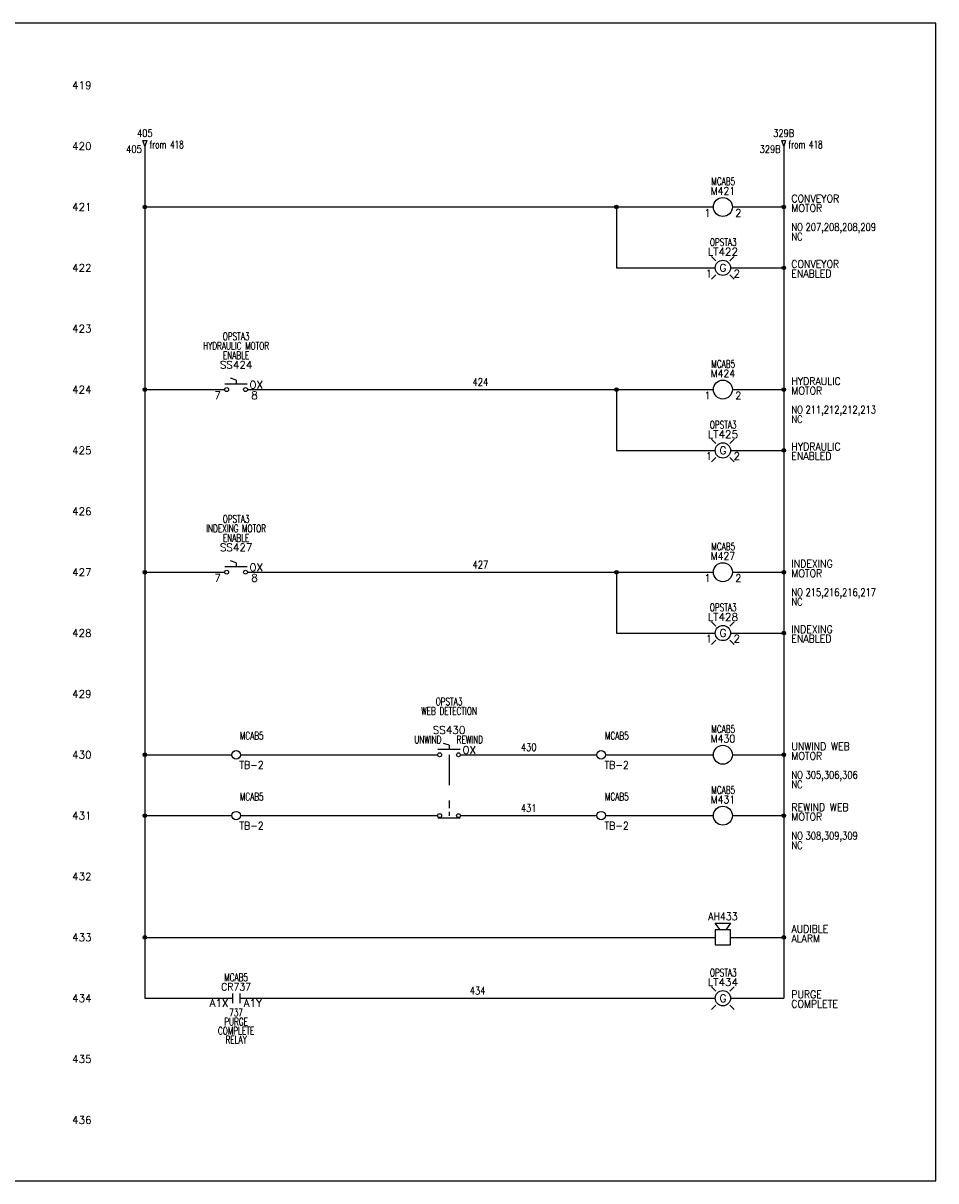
# Model space of a CAD drawing. Extents: x 0 to 30, y 0 to 19.
# Tile 3 of 3: x 15 to 30, y 0 to 19. Entities that reach past the tile are written whole.
import ezdxf
from ezdxf.enums import TextEntityAlignment as Align

# ---------------------------------------------------------------- set-up
doc = ezdxf.new("R2010")
doc.units = 0
doc.header["$MEASUREMENT"] = 0
doc.linetypes.add('DASHED', pattern=[0.75, 0.5, -0.25])
for name, color, linetype in [('BLK_14AWG', 252, 'Continuous'), ('DESC', 1, 'Continuous'), ('DESCCHILD', 7, 'Continuous'), ('LINK', 8, 'DASHED'), ('LOC', 140, 'Continuous'), ('MISC', 30, 'Continuous'), ('POS', 7, 'Continuous'), ('RED_18AWG', 1, 'Continuous'), ('SYMS', 7, 'Continuous'), ('TAGS', 30, 'Continuous'), ('TERMS', 6, 'Continuous'), ('WHT_16AWG', 7, 'Continuous'), ('WIRENO', 3, 'Continuous'), ('WIREREF_DEST', 62, 'Continuous'), ('XREF', 7, 'Continuous'), ('XREFCHILD', 7, 'Continuous')]:
    doc.layers.add(name, color=color, linetype=linetype)
doc.layers.add('Viewports', color=3, linetype='Continuous', plot=False)
doc.styles.add('WD', font='romans.shx')

# ---------------------------------------------------------------- blocks, each defined once
blk = doc.blocks.new('WD_MLRH')
at = {"style": 'WD'}
blk.add_attdef('RUNGFIRST', text='', height=0.125, dxfattribs=at).set_placement((-0.25, 0), align=Align.MIDDLE_RIGHT)
at = {"style": 'WD', "flags": 1}
for tag, p in [('RUNGHORV', (-0.25, -0.127)), ('RUNGDIST', (-0.25, -0.2)), ('RUNGINC', (-0.25, -0.163)), ('WIRE-START', (-0.25, -0.356)), ('WIRE-GSUF', (-0.25, -0.396)), ('WIREMODE', (-0.25, -0.281)), ('RUNGCNT', (-0.25, -0.237)), ('WIREFMT', (-0.25, -0.321)), ('PH3SPACE', (-0.25, -0.437))]:
    blk.add_attdef(tag, text='', height=0.025, dxfattribs=at).set_placement(p, align=Align.RIGHT)
blk = doc.blocks.new('WDDOT')
for radius in [0.03, 0.0187, 0.00929]:
    blk.add_circle((0, 0), radius)
blk = doc.blocks.new('HSS112')
for p, q in [((-0.185, 0.094), (0.18, 0.094)), ((0, 0.156), (-0.094, 0.188)), ((0, 0.156), (0, 0.094))]:
    blk.add_line(p, q)
for centre in [(-0.155, 0), (0.155, 0)]:
    blk.add_circle(centre, 0.0322)
at = {"style": 'WD', "width": 0.7}
for tag, p in [('INST', (0, 0.982)), ('DESC1', (0, 0.656)), ('LOC', (0, 0.812)), ('DESC2', (0, 0.5)), ('XREF', (0, -0.219))]:
    blk.add_attdef(tag, text='', height=0.125, dxfattribs=at).set_placement(p, align=Align.CENTER)
at = {"style": 'WD'}
blk.add_attdef('TAG1', text='', height=0.125, dxfattribs=at).set_placement((0, 0.344), align=Align.CENTER)
at = {"style": 'WD', "width": 0.7}
blk.add_attdef('POS1', text='', height=0.125, dxfattribs=at).set_placement((-0.125, 0.188), align=Align.RIGHT)
at = {"style": 'WD'}
for tag, p, height in [('X2LINK', (0, 0.219), 0.01), ('X8LINK', (0, 0), 0.01), ('STATE', (0.219, 0.016), 0.125)]:
    blk.add_attdef(tag, p, '', height=height, dxfattribs=at)
at = {"style": 'WD', "width": 0.7}
blk.add_attdef('POS2', (0.125, 0.188), '', height=0.125, dxfattribs=at)
at = {"style": 'WD'}
for tag, p, height, flags in [('X4TERM01', (-0.188, 0), 0.0125, 1), ('X1TERM02', (0.188, 0), 0.0125, 1), ('CONTACT', (0.205, 0.136), 0.01, 1), ('FAMILY', (0.205, 0.152), 0.01, 9)]:
    blk.add_attdef(tag, p, '', height=height, dxfattribs=dict(at, flags=flags))
at = {"linetype": 'Continuous', "style": 'WD', "flags": 9}
for tag, p in [('ASSYCODE', (0.25, 0.094)), ('MFG', (0.23, 0.108)), ('CAT', (0.232, 0.121))]:
    blk.add_attdef(tag, text='', height=0.01, dxfattribs=at).set_placement(p, align=Align.CENTER)
at = {"linetype": 'Continuous', "style": 'WD', "flags": 8}
blk.add_attdef('TERM01', text='', height=0.125, dxfattribs=at).set_placement((-0.25, -0.031), align=Align.TOP_RIGHT)
blk.add_attdef('TERM02', text='', height=0.125, dxfattribs=at).set_placement((0.25, -0.031), align=Align.TOP_LEFT)
blk = doc.blocks.new('HA1D2')
blk.add_lwpolyline([(0, 0.094), (0.031, 0.094), (0, 0), (-0.031, 0.094), (0, 0.094)])
at = {"style": 'WD', "width": 0.8, "flags": 8}
blk.add_attdef('WIRENO', text='', height=0.125, dxfattribs=at).set_placement((0, 0.15), align=Align.CENTER)
at = {"style": 'WD', "flags": 1}
for tag, p in [('X8TERM01', (0, 0)), ('SIGCODE', (0.026, 0.066))]:
    blk.add_attdef(tag, p, '', height=0.01, dxfattribs=at)
at = {"style": 'WD', "width": 0.7}
for tag, p in [('XREF', (0.077, -0.037)), ('DESC1', (0.077, -0.206))]:
    blk.add_attdef(tag, p, '', height=0.125, dxfattribs=at)
blk = doc.blocks.new('HMS1')
blk.add_circle((0, 0), 0.156)
at = {"style": 'WD'}
for tag, width, p in [('INST', 0.7, (0.006, 0.528)), ('LOC', 0.7, (0.006, 0.359)), ('TAG1', 0.9, (0, 0.202))]:
    blk.add_attdef(tag, text='', height=0.125, dxfattribs=dict(at, width=width)).set_placement(p, align=Align.CENTER)
for tag, p, width in [('DESC1', (1.126, 0.076), 0.9), ('DESC2', (1.126, -0.081), 0.9), ('DESC3', (1.126, -0.237), 0.9), ('XREFNO', (1.359, -0.393), 0.8), ('XREFNC', (1.359, -0.549), 0.8)]:
    blk.add_attdef(tag, p, '', height=0.125, dxfattribs=dict(at, width=width))
at = {"style": 'WD', "flags": 1}
for tag, p in [('X4TERM01', (-0.156, 0)), ('X1TERM02', (0.156, 0))]:
    blk.add_attdef(tag, p, '', height=0.0125, dxfattribs=at)
at = {"linetype": 'Continuous', "style": 'WD', "flags": 9}
blk.add_attdef('ASSYCODE', text='', height=0.01, dxfattribs=at).set_placement((0, 0.113), align=Align.CENTER)
at = {"style": 'WD', "flags": 9}
blk.add_attdef('FAMILY', text='', height=0.01, dxfattribs=at).set_placement((-0.005, 0.17), align=Align.CENTER)
at = {"linetype": 'Continuous', "style": 'WD', "flags": 1}
for tag, p in [('MFG', (0, 0.14)), ('CAT', (0, 0.159))]:
    blk.add_attdef(tag, text='', height=0.01, dxfattribs=at).set_placement(p, align=Align.MIDDLE)
at = {"linetype": 'Continuous', "style": 'WD'}
blk.add_attdef('TERM01', text='', height=0.125, dxfattribs=at).set_placement((-0.2, -0.035), align=Align.TOP_RIGHT)
blk.add_attdef('TERM02', text='', height=0.125, dxfattribs=at).set_placement((0.2, -0.035), align=Align.TOP_LEFT)
at = {"style": 'WD', "width": 0.8, "flags": 8}
for tag, p in [('NO', (1.126, -0.393)), ('NC', (1.126, -0.549))]:
    blk.add_attdef(tag, p, '', height=0.125, dxfattribs=at)
blk = doc.blocks.new('HSS22')
for p, q in [((0, 0.062), (0, -0.005)), ((-0.185, -0.034), (0.18, -0.034))]:
    blk.add_line(p, q)
for centre in [(-0.155, 0), (0.155, 0)]:
    blk.add_circle(centre, 0.0322)
at = {"style": 'WD', "width": 0.7}
for tag, p in [('INST', (0, 0.738)), ('LOC', (0, 0.568)), ('DESC1', (0, 0.412)), ('DESC2', (0, 0.255)), ('XREF', (0, -0.227))]:
    blk.add_attdef(tag, text='', height=0.125, dxfattribs=at).set_placement(p, align=Align.CENTER)
at = {"style": 'WD'}
blk.add_attdef('TAG2', text='', height=0.125, dxfattribs=at).set_placement((0, 0.099), align=Align.CENTER)
for tag, p, height, flags in [('X4TERM01', (-0.188, 0), 0.0125, 1), ('CONTACT', (0.054, 0.042), 0.01, 9), ('FAMILY', (0.054, 0.058), 0.01, 9), ('X1TERM02', (0.188, 0), 0.0125, 1)]:
    blk.add_attdef(tag, p, '', height=height, dxfattribs=dict(at, flags=flags))
for tag, p in [('X2LINK', (0, 0.125)), ('X8LINK', (0, -0.094))]:
    blk.add_attdef(tag, p, '', height=0.01, dxfattribs=at)
at = {"style": 'WD', "width": 0.8}
blk.add_attdef('STATE', (0.25, 0.016), '', height=0.125, dxfattribs=at)
at = {"linetype": 'Continuous', "style": 'WD', "flags": 8}
blk.add_attdef('TERM01', text='', height=0.125, dxfattribs=at).set_placement((-0.25, -0.031), align=Align.TOP_RIGHT)
blk.add_attdef('TERM02', text='', height=0.125, dxfattribs=at).set_placement((0.25, -0.031), align=Align.TOP_LEFT)
blk = doc.blocks.new('HT0W02')
blk.add_circle((0, 0), 0.0699)
at = {"style": 'WD'}
for tag, p, width in [('INST', (0.062, 0.42), 0.7), ('LOC', (0.062, 0.25), 0.7), ('DESC1', (0.053, -0.385), 0.8)]:
    blk.add_attdef(tag, p, '', height=0.125, dxfattribs=dict(at, width=width))
at = {"linetype": 'Continuous', "style": 'WD', "width": 0.8, "flags": 8}
blk.add_attdef('WIRENO', text='', height=0.125, dxfattribs=at).set_placement((0, 0.094), align=Align.CENTER)
at = {"style": 'WD', "flags": 1}
for tag, p, height in [('X4TERM01', (-0.07, 0), 0.0125), ('X4TERMDESC01', (-0.055, -0.023), 0.025), ('X2TERMDESC01', (-0.006, 0.029), 0.025), ('X2TERM01', (0, 0.07), 0.0125), ('STRIPSEQ', (0, 0), 0.00125), ('X1TERMDESC01', (0.039, -0.003), 0.025), ('X1TERM01', (0.07, 0), 0.0125), ('LINKTERM', (0, -0.002), 0.00125), ('X8TERM01', (0, -0.07), 0.0125), ('X8TERMDESC01', (0, -0.054), 0.025)]:
    blk.add_attdef(tag, p, '', height=height, dxfattribs=at)
at = {"linetype": 'Continuous', "style": 'WD'}
for tag, p, height, width, flags in [('TAGSTRIP', (0.053, -0.229), 0.125, 0.9, 8), ('CAT', (0.213, -0.406), 0.109, 0.8, 1), ('DESC2', (0.053, -0.541), 0.125, 0.8, 8), ('DESC3', (0.053, -0.698), 0.125, 0.8, 8)]:
    blk.add_attdef(tag, p, '', height=height, dxfattribs=dict(at, width=width, flags=flags))
at = {"linetype": 'Continuous', "style": 'WD', "width": 0.8, "flags": 1}
blk.add_attdef('MFG', text='', height=0.109, dxfattribs=at).set_placement((0.088, -0.406), align=Align.RIGHT)
at = {"style": 'WD', "width": 0.7, "flags": 1}
blk.add_attdef('ASSYCODE', (0.062, -0.281), '', height=0.01, dxfattribs=at)
blk = doc.blocks.new('HCR21')
at = {"linetype": 'Continuous'}
for p, q in [((-0.062, 0.08), (-0.062, -0.08)), ((0.062, 0.08), (0.062, -0.08))]:
    blk.add_line(p, q, dxfattribs=at)
at = {"style": 'WD'}
for tag, width, p in [('INST', 0.7, (0, 0.451)), ('LOC', 0.7, (0, 0.281)), ('TAG2', 0.9, (0, 0.125)), ('XREF', 0.7, (0, -0.297)), ('DESC1', 0.7, (0, -0.449)), ('DESC2', 0.7, (0, -0.597)), ('DESC3', 0.7, (0, -0.744))]:
    blk.add_attdef(tag, text='', height=0.125, dxfattribs=dict(at, width=width)).set_placement(p, align=Align.CENTER)
for tag, p, height, flags in [('X4TERM01', (-0.062, 0), 0.0125, 1), ('X1TERM02', (0.062, 0), 0.0125, 1), ('CONTACT', (0.097, 0.036), 0.01, 1), ('FAMILY', (0.097, 0.053), 0.01, 9)]:
    blk.add_attdef(tag, p, '', height=height, dxfattribs=dict(at, flags=flags))
for tag, p in [('X2LINK', (0, 0.125)), ('X8LINK', (0, -0.125))]:
    blk.add_attdef(tag, p, '', height=0.01, dxfattribs=at)
at = {"linetype": 'Continuous', "style": 'WD', "flags": 8}
blk.add_attdef('TERM01', text='', height=0.125, dxfattribs=at).set_placement((-0.125, -0.016), align=Align.TOP_RIGHT)
blk.add_attdef('TERM02', text='', height=0.125, dxfattribs=at).set_placement((0.125, -0.016), align=Align.TOP_LEFT)
blk = doc.blocks.new('WD_WNH')
at = {"linetype": 'Continuous', "style": 'WD', "width": 0.8}
blk.add_attdef('WIRENO', text='', height=0.125, dxfattribs=at).set_placement((0, 0.062), align=Align.CENTER)
at = {"style": 'WD', "flags": 1}
for tag, p in [('W01USER', (0, 0.078)), ('W02USER', (0, 0.07)), ('W03USER', (0, 0.062)), ('W04USER', (0, 0.055)), ('W05USER', (0, 0.047)), ('W06USER', (0, 0.039)), ('W07USER', (0, 0.031)), ('W08USER', (0, 0.023)), ('W09USER', (0, 0.016)), ('W10USER', (0, 0.008))]:
    blk.add_attdef(tag, text='', height=0.005, dxfattribs=at).set_placement(p, align=Align.CENTER)
blk = doc.blocks.new('HLT1G')
for p, q in [((-0.115, 0.115), (-0.186, 0.186)), ((0.115, 0.115), (0.186, 0.186)), ((-0.115, -0.115), (-0.186, -0.186)), ((0.115, -0.115), (0.186, -0.186))]:
    blk.add_line(p, q)
blk.add_circle((0, 0), 0.125)
at = {"style": 'WD', "width": 0.7}
for tag, p in [('INST', (0.006, 0.528)), ('LOC', (0.006, 0.359))]:
    blk.add_attdef(tag, text='', height=0.125, dxfattribs=at).set_placement(p, align=Align.CENTER)
at = {"style": 'WD'}
blk.add_attdef('TAG1', text='', height=0.125, dxfattribs=at).set_placement((0, 0.202), align=Align.CENTER)
blk.add_attdef('COLOR', text='', height=0.125, dxfattribs=at).set_placement((0, 0), align=Align.MIDDLE)
at = {"style": 'WD', "flags": 1}
for tag, p in [('X4TERM01', (-0.125, 0)), ('X1TERM02', (0.125, 0))]:
    blk.add_attdef(tag, p, '', height=0.0125, dxfattribs=at)
at = {"linetype": 'Continuous', "style": 'WD', "flags": 9}
blk.add_attdef('ASSYCODE', text='', height=0.01, dxfattribs=at).set_placement((-0.003, 0.096), align=Align.CENTER)
at = {"style": 'WD', "flags": 9}
blk.add_attdef('FAMILY', text='', height=0.01, dxfattribs=at).set_placement((-0.005, 0.161), align=Align.CENTER)
at = {"linetype": 'Continuous', "style": 'WD', "flags": 1}
for tag, p in [('MFG', (0, 0.121)), ('CAT', (0, 0.14))]:
    blk.add_attdef(tag, text='', height=0.01, dxfattribs=at).set_placement(p, align=Align.MIDDLE)
at = {"style": 'WD'}
for tag, p, width in [('DESC1', (1.125, 0), 0.9), ('WDTAGALT', (1.125, -0.312), 0.7)]:
    blk.add_attdef(tag, p, '', height=0.125, dxfattribs=dict(at, width=width))
at = {"linetype": 'Continuous', "style": 'WD', "flags": 8}
blk.add_attdef('TERM01', text='', height=0.125, dxfattribs=at).set_placement((-0.175, -0.031), align=Align.TOP_RIGHT)
blk.add_attdef('TERM02', text='', height=0.125, dxfattribs=at).set_placement((0.175, -0.031), align=Align.TOP_LEFT)
at = {"style": 'WD', "width": 0.9}
blk.add_attdef('DESC2', text='', height=0.125, dxfattribs=at).set_placement((1.125, -0.031), align=Align.TOP_LEFT)
blk = doc.blocks.new('HAN1H')
for p, q in [((-0.047, 0.125), (-0.125, 0.234)), ((-0.125, 0.234), (0.125, 0.234)), ((0.125, 0.234), (0.047, 0.125)), ((0.125, 0.125), (-0.125, 0.125)), ((-0.125, 0.125), (-0.125, -0.125)), ((0.125, -0.125), (0.125, 0.125)), ((-0.125, -0.125), (0.125, -0.125))]:
    blk.add_line(p, q)
at = {"style": 'WD'}
for tag, width, p in [('INST', 0.7, (0.006, 0.606)), ('TAG1', 0.9, (0, 0.281)), ('LOC', 0.7, (0.006, 0.437))]:
    blk.add_attdef(tag, text='', height=0.125, dxfattribs=dict(at, width=width)).set_placement(p, align=Align.CENTER)
at = {"style": 'WD', "width": 0.9}
for tag, p in [('DESC1', (1.126, 0.076)), ('DESC2', (1.126, -0.081))]:
    blk.add_attdef(tag, p, '', height=0.125, dxfattribs=at)
at = {"style": 'WD', "flags": 1}
for tag, p in [('X4TERM01', (-0.125, 0)), ('X1TERM02', (0.125, 0))]:
    blk.add_attdef(tag, p, '', height=0.0125, dxfattribs=at)
at = {"linetype": 'Continuous', "style": 'WD', "flags": 9}
blk.add_attdef('ASSYCODE', text='', height=0.01, dxfattribs=at).set_placement((0, 0.109), align=Align.CENTER)
at = {"style": 'WD', "flags": 9}
blk.add_attdef('FAMILY', text='', height=0.01, dxfattribs=at).set_placement((-0.005, 0.17), align=Align.CENTER)
at = {"linetype": 'Continuous', "style": 'WD', "flags": 1}
for tag, p in [('MFG', (0, 0.14)), ('CAT', (0, 0.159))]:
    blk.add_attdef(tag, text='', height=0.01, dxfattribs=at).set_placement(p, align=Align.MIDDLE)
at = {"linetype": 'Continuous', "style": 'WD'}
blk.add_attdef('TERM01', text='', height=0.125, dxfattribs=at).set_placement((-0.169, -0.035), align=Align.TOP_RIGHT)
blk.add_attdef('TERM02', text='', height=0.125, dxfattribs=at).set_placement((0.169, -0.035), align=Align.TOP_LEFT)
blk = doc.blocks.new('WD_WNV')
at = {"linetype": 'Continuous', "style": 'WD', "width": 0.8}
blk.add_attdef('WIRENO', text='', height=0.125, dxfattribs=at).set_placement((-0.05, 0), align=Align.MIDDLE_RIGHT)
at = {"style": 'WD', "flags": 1}
for tag, p in [('W01USER', (-0.062, 0.094)), ('W02USER', (-0.062, 0.086)), ('W03USER', (-0.062, 0.078)), ('W04USER', (-0.062, 0.07)), ('W05USER', (-0.062, 0.062)), ('W06USER', (-0.062, 0.055)), ('W07USER', (-0.062, 0.047)), ('W08USER', (-0.062, 0.039)), ('W09USER', (-0.062, 0.031)), ('W10USER', (-0.062, 0.023))]:
    blk.add_attdef(tag, text='', height=0.005, dxfattribs=at).set_placement(p, align=Align.CENTER)

msp = doc.modelspace()

# ---------------------------------------------------------------- linework, layer by layer
at = {"layer": 'BLK_14AWG'}
for p, q in [((17, 17), (17, 3)), ((17, 16), (26.344, 16)), ((17, 13), (18.312, 13)), ((17, 10), (18.312, 10)), ((17, 7), (18.43, 7)), ((17, 6), (18.43, 6)), ((17, 4), (26.375, 4)), ((17, 3), (18.438, 3))]:
    msp.add_line(p, q, dxfattribs=at)
at = {"layer": 'LINK'}
msp.add_lwpolyline([(22, 7), (22, 6.125)], dxfattribs=at)
at = {"layer": 'RED_18AWG'}
for p, q in [((24.75, 16), (24.75, 15)), ((24.75, 15), (26.375, 15)), ((26.625, 15), (27.5, 15)), ((18.687, 13), (26.344, 13)), ((24.75, 13), (24.75, 12)), ((24.75, 12), (26.375, 12)), ((18.687, 10), (26.344, 10)), ((24.75, 10), (24.75, 9)), ((24.75, 9), (26.375, 9)), ((18.57, 7), (21.812, 7)), ((22.188, 7), (24.43, 7)), ((24.57, 7), (26.344, 7)), ((18.57, 6), (21.812, 6)), ((22.188, 6), (24.43, 6)), ((24.57, 6), (26.344, 6)), ((18.562, 3), (26.375, 3))]:
    msp.add_line(p, q, dxfattribs=at)
at = {"layer": 'Viewports'}
msp.add_lwpolyline([(0, 0), (30, 0), (30, 19.02), (0, 19.02)], close=True, dxfattribs=at)
at = {"layer": 'WHT_16AWG'}
for p, q in [((27.5, 17), (27.5, 3)), ((26.656, 16), (27.5, 16)), ((26.656, 13), (27.5, 13)), ((26.625, 12), (27.5, 12)), ((26.656, 10), (27.5, 10)), ((26.625, 9), (27.5, 9)), ((26.656, 7), (27.5, 7)), ((26.656, 6), (27.5, 6)), ((26.625, 4), (27.5, 4)), ((26.625, 3), (27.5, 3))]:
    msp.add_line(p, q, dxfattribs=at)

# ---------------------------------------------------------------- block references
at = {"layer": 'SYMS'}
ref = msp.add_blockref('WD_MLRH', (16.375, 18), dxfattribs=at)
ref.add_attrib('RUNGFIRST', '419', dxfattribs={"layer": 'MISC', "height": 0.125, "style": 'WD'}).set_placement((16.125, 18), align=Align.MIDDLE_RIGHT)
ref = msp.add_blockref('HA1D2', (17, 17), dxfattribs=at)
ref.add_attrib('WIRENO', '405', dxfattribs={"layer": 'WIREREF_DEST', "height": 0.125, "style": 'WD', "width": 0.8, "flags": 8}).set_placement((17, 17.15), align=Align.CENTER)
ref.add_attrib('XREF', 'from 418', (17.077, 16.963), dxfattribs={"layer": 'XREF', "height": 0.125, "style": 'WD', "width": 0.7})
ref = msp.add_blockref('HA1D2', (27.5, 17), dxfattribs=at)
ref.add_attrib('WIRENO', '329B', dxfattribs={"layer": 'WIREREF_DEST', "height": 0.125, "style": 'WD', "width": 0.8, "flags": 8}).set_placement((27.5, 17.15), align=Align.CENTER)
ref.add_attrib('XREF', 'from 418', (27.577, 16.963), dxfattribs={"layer": 'XREF', "height": 0.125, "style": 'WD', "width": 0.7})
ref = msp.add_blockref('HMS1', (26.5, 16), dxfattribs=at)
ref.add_attrib('LOC', 'MCAB5', dxfattribs={"layer": 'LOC', "height": 0.125, "style": 'WD', "width": 0.7}).set_placement((26.506, 16.359), align=Align.CENTER)
ref.add_attrib('NC', 'NC', (27.626, 15.451), dxfattribs={"layer": 'MISC', "height": 0.125, "style": 'WD', "width": 0.8, "flags": 8})
ref.add_attrib('NO', 'NO', (27.626, 15.607), dxfattribs={"layer": 'MISC', "height": 0.125, "style": 'WD', "width": 0.8, "flags": 8})
ref.add_attrib('TERM02', '2', dxfattribs={"layer": 'TERMS', "linetype": 'Continuous', "height": 0.125, "style": 'WD'}).set_placement((26.7, 15.965), align=Align.TOP_LEFT)
ref.add_attrib('TERM01', '1', dxfattribs={"layer": 'TERMS', "linetype": 'Continuous', "height": 0.125, "style": 'WD'}).set_placement((26.3, 15.965), align=Align.TOP_RIGHT)
ref.add_attrib('XREFNO', '207,208,208,209', (27.859, 15.607), dxfattribs={"layer": 'XREF', "height": 0.125, "style": 'WD', "width": 0.8})
ref.add_attrib('DESC2', 'MOTOR', (27.626, 15.919), dxfattribs={"layer": 'DESC', "height": 0.125, "style": 'WD', "width": 0.9})
ref.add_attrib('DESC1', 'CONVEYOR', (27.626, 16.076), dxfattribs={"layer": 'DESC', "height": 0.125, "style": 'WD', "width": 0.9})
ref.add_attrib('TAG1', 'M421', dxfattribs={"layer": 'TAGS', "height": 0.125, "style": 'WD', "width": 0.9}).set_placement((26.5, 16.202), align=Align.CENTER)
for name, p in [('WDDOT', (17, 16)), ('WDDOT', (24.75, 16)), ('WDDOT', (27.5, 16)), ('WDDOT', (27.5, 15)), ('WDDOT', (17, 13)), ('WDDOT', (24.75, 13)), ('WDDOT', (27.5, 13)), ('WDDOT', (27.5, 12)), ('WDDOT', (17, 10)), ('WDDOT', (24.75, 10)), ('WDDOT', (27.5, 10)), ('WDDOT', (27.5, 9)), ('WDDOT', (17, 7)), ('WDDOT', (27.5, 7)), ('WDDOT', (17, 6)), ('HSS22', (22, 6)), ('WDDOT', (27.5, 6)), ('WDDOT', (17, 4)), ('WDDOT', (27.5, 4))]:
    msp.add_blockref(name, p, dxfattribs=at)
ref = msp.add_blockref('HLT1G', (26.5, 15), dxfattribs=at)
ref.add_attrib('LOC', 'OPSTA3', dxfattribs={"layer": 'LOC', "height": 0.125, "style": 'WD', "width": 0.7}).set_placement((26.506, 15.359), align=Align.CENTER)
ref.add_attrib('DESC2', 'ENABLED', dxfattribs={"layer": 'DESC', "height": 0.125, "style": 'WD', "width": 0.9}).set_placement((27.625, 14.969), align=Align.TOP_LEFT)
ref.add_attrib('DESC1', 'CONVEYOR', (27.625, 15), dxfattribs={"layer": 'DESC', "height": 0.125, "style": 'WD', "width": 0.9})
ref.add_attrib('TERM02', '2', dxfattribs={"layer": 'TERMS', "linetype": 'Continuous', "height": 0.125, "style": 'WD', "flags": 8}).set_placement((26.675, 14.969), align=Align.TOP_LEFT)
ref.add_attrib('TERM01', '1', dxfattribs={"layer": 'TERMS', "linetype": 'Continuous', "height": 0.125, "style": 'WD', "flags": 8}).set_placement((26.325, 14.969), align=Align.TOP_RIGHT)
ref.add_attrib('TAG1', 'LT422', dxfattribs={"layer": 'TAGS', "height": 0.125, "style": 'WD'}).set_placement((26.5, 15.202), align=Align.CENTER)
ref.add_attrib('COLOR', 'G', dxfattribs={"layer": 'MISC', "height": 0.125, "style": 'WD'}).set_placement((26.5, 15), align=Align.MIDDLE)
ref = msp.add_blockref('HSS112', (18.5, 13), dxfattribs=at)
ref.add_attrib('TERM01', '7', dxfattribs={"layer": 'TERMS', "linetype": 'Continuous', "height": 0.125, "style": 'WD', "flags": 8}).set_placement((18.25, 12.969), align=Align.TOP_RIGHT)
ref.add_attrib('TERM02', '8', dxfattribs={"layer": 'TERMS', "linetype": 'Continuous', "height": 0.125, "style": 'WD', "flags": 8}).set_placement((18.75, 12.969), align=Align.TOP_LEFT)
ref.add_attrib('LOC', 'OPSTA3', dxfattribs={"layer": 'LOC', "height": 0.125, "style": 'WD', "width": 0.7}).set_placement((18.5, 13.812), align=Align.CENTER)
ref.add_attrib('STATE', 'OX', (18.718, 13.016), dxfattribs={"layer": 'MISC', "height": 0.125, "style": 'WD'})
ref.add_attrib('DESC2', 'ENABLE', dxfattribs={"layer": 'DESC', "height": 0.125, "style": 'WD', "width": 0.7}).set_placement((18.5, 13.5), align=Align.CENTER)
ref.add_attrib('DESC1', 'HYDRAULIC MOTOR', dxfattribs={"layer": 'DESC', "height": 0.125, "style": 'WD', "width": 0.7}).set_placement((18.5, 13.656), align=Align.CENTER)
ref.add_attrib('TAG1', 'SS424', dxfattribs={"layer": 'TAGS', "height": 0.125, "style": 'WD'}).set_placement((18.5, 13.344), align=Align.CENTER)
ref = msp.add_blockref('HMS1', (26.5, 13), dxfattribs=at)
ref.add_attrib('LOC', 'MCAB5', dxfattribs={"layer": 'LOC', "height": 0.125, "style": 'WD', "width": 0.7}).set_placement((26.506, 13.359), align=Align.CENTER)
ref.add_attrib('NC', 'NC', (27.626, 12.451), dxfattribs={"layer": 'MISC', "height": 0.125, "style": 'WD', "width": 0.8, "flags": 8})
ref.add_attrib('NO', 'NO', (27.626, 12.607), dxfattribs={"layer": 'MISC', "height": 0.125, "style": 'WD', "width": 0.8, "flags": 8})
ref.add_attrib('TERM02', '2', dxfattribs={"layer": 'TERMS', "linetype": 'Continuous', "height": 0.125, "style": 'WD'}).set_placement((26.7, 12.965), align=Align.TOP_LEFT)
ref.add_attrib('TERM01', '1', dxfattribs={"layer": 'TERMS', "linetype": 'Continuous', "height": 0.125, "style": 'WD'}).set_placement((26.3, 12.965), align=Align.TOP_RIGHT)
ref.add_attrib('XREFNO', '211,212,212,213', (27.859, 12.607), dxfattribs={"layer": 'XREF', "height": 0.125, "style": 'WD', "width": 0.8})
ref.add_attrib('DESC2', 'MOTOR', (27.626, 12.919), dxfattribs={"layer": 'DESC', "height": 0.125, "style": 'WD', "width": 0.9})
ref.add_attrib('DESC1', 'HYDRAULIC', (27.626, 13.076), dxfattribs={"layer": 'DESC', "height": 0.125, "style": 'WD', "width": 0.9})
ref.add_attrib('TAG1', 'M424', dxfattribs={"layer": 'TAGS', "height": 0.125, "style": 'WD', "width": 0.9}).set_placement((26.5, 13.202), align=Align.CENTER)
ref = msp.add_blockref('HLT1G', (26.5, 12), dxfattribs=at)
ref.add_attrib('LOC', 'OPSTA3', dxfattribs={"layer": 'LOC', "height": 0.125, "style": 'WD', "width": 0.7}).set_placement((26.505, 12.359), align=Align.CENTER)
ref.add_attrib('DESC2', 'ENABLED', dxfattribs={"layer": 'DESC', "height": 0.125, "style": 'WD', "width": 0.9}).set_placement((27.625, 11.969), align=Align.TOP_LEFT)
ref.add_attrib('DESC1', 'HYDRAULIC', (27.625, 12), dxfattribs={"layer": 'DESC', "height": 0.125, "style": 'WD', "width": 0.9})
ref.add_attrib('TERM02', '2', dxfattribs={"layer": 'TERMS', "linetype": 'Continuous', "height": 0.125, "style": 'WD', "flags": 8}).set_placement((26.674, 11.969), align=Align.TOP_LEFT)
ref.add_attrib('TERM01', '1', dxfattribs={"layer": 'TERMS', "linetype": 'Continuous', "height": 0.125, "style": 'WD', "flags": 8}).set_placement((26.325, 11.969), align=Align.TOP_RIGHT)
ref.add_attrib('TAG1', 'LT425', dxfattribs={"layer": 'TAGS', "height": 0.125, "style": 'WD'}).set_placement((26.5, 12.202), align=Align.CENTER)
ref.add_attrib('COLOR', 'G', dxfattribs={"layer": 'MISC', "height": 0.125, "style": 'WD'}).set_placement((26.5, 12), align=Align.MIDDLE)
ref = msp.add_blockref('HSS112', (18.5, 10), dxfattribs=at)
ref.add_attrib('TERM01', '7', dxfattribs={"layer": 'TERMS', "linetype": 'Continuous', "height": 0.125, "style": 'WD', "flags": 8}).set_placement((18.25, 9.969), align=Align.TOP_RIGHT)
ref.add_attrib('TERM02', '8', dxfattribs={"layer": 'TERMS', "linetype": 'Continuous', "height": 0.125, "style": 'WD', "flags": 8}).set_placement((18.75, 9.969), align=Align.TOP_LEFT)
ref.add_attrib('LOC', 'OPSTA3', dxfattribs={"layer": 'LOC', "height": 0.125, "style": 'WD', "width": 0.7}).set_placement((18.5, 10.812), align=Align.CENTER)
ref.add_attrib('STATE', 'OX', (18.718, 10.016), dxfattribs={"layer": 'MISC', "height": 0.125, "style": 'WD'})
ref.add_attrib('DESC2', 'ENABLE', dxfattribs={"layer": 'DESC', "height": 0.125, "style": 'WD', "width": 0.7}).set_placement((18.5, 10.5), align=Align.CENTER)
ref.add_attrib('DESC1', 'INDEXING MOTOR', dxfattribs={"layer": 'DESC', "height": 0.125, "style": 'WD', "width": 0.7}).set_placement((18.5, 10.656), align=Align.CENTER)
ref.add_attrib('TAG1', 'SS427', dxfattribs={"layer": 'TAGS', "height": 0.125, "style": 'WD'}).set_placement((18.5, 10.344), align=Align.CENTER)
ref = msp.add_blockref('HMS1', (26.5, 10), dxfattribs=at)
ref.add_attrib('LOC', 'MCAB5', dxfattribs={"layer": 'LOC', "height": 0.125, "style": 'WD', "width": 0.7}).set_placement((26.506, 10.359), align=Align.CENTER)
ref.add_attrib('NC', 'NC', (27.626, 9.451), dxfattribs={"layer": 'MISC', "height": 0.125, "style": 'WD', "width": 0.8, "flags": 8})
ref.add_attrib('NO', 'NO', (27.626, 9.607), dxfattribs={"layer": 'MISC', "height": 0.125, "style": 'WD', "width": 0.8, "flags": 8})
ref.add_attrib('TERM02', '2', dxfattribs={"layer": 'TERMS', "linetype": 'Continuous', "height": 0.125, "style": 'WD'}).set_placement((26.7, 9.965), align=Align.TOP_LEFT)
ref.add_attrib('TERM01', '1', dxfattribs={"layer": 'TERMS', "linetype": 'Continuous', "height": 0.125, "style": 'WD'}).set_placement((26.3, 9.965), align=Align.TOP_RIGHT)
ref.add_attrib('XREFNO', '215,216,216,217', (27.859, 9.607), dxfattribs={"layer": 'XREF', "height": 0.125, "style": 'WD', "width": 0.8})
ref.add_attrib('DESC2', 'MOTOR', (27.626, 9.919), dxfattribs={"layer": 'DESC', "height": 0.125, "style": 'WD', "width": 0.9})
ref.add_attrib('DESC1', 'INDEXING', (27.626, 10.076), dxfattribs={"layer": 'DESC', "height": 0.125, "style": 'WD', "width": 0.9})
ref.add_attrib('TAG1', 'M427', dxfattribs={"layer": 'TAGS', "height": 0.125, "style": 'WD', "width": 0.9}).set_placement((26.5, 10.202), align=Align.CENTER)
ref = msp.add_blockref('HLT1G', (26.5, 9), dxfattribs=at)
ref.add_attrib('LOC', 'OPSTA3', dxfattribs={"layer": 'LOC', "height": 0.125, "style": 'WD', "width": 0.7}).set_placement((26.505, 9.359), align=Align.CENTER)
ref.add_attrib('DESC2', 'ENABLED', dxfattribs={"layer": 'DESC', "height": 0.125, "style": 'WD', "width": 0.9}).set_placement((27.625, 8.969), align=Align.TOP_LEFT)
ref.add_attrib('DESC1', 'INDEXING', (27.625, 9), dxfattribs={"layer": 'DESC', "height": 0.125, "style": 'WD', "width": 0.9})
ref.add_attrib('TERM02', '2', dxfattribs={"layer": 'TERMS', "linetype": 'Continuous', "height": 0.125, "style": 'WD', "flags": 8}).set_placement((26.674, 8.969), align=Align.TOP_LEFT)
ref.add_attrib('TERM01', '1', dxfattribs={"layer": 'TERMS', "linetype": 'Continuous', "height": 0.125, "style": 'WD', "flags": 8}).set_placement((26.325, 8.969), align=Align.TOP_RIGHT)
ref.add_attrib('TAG1', 'LT428', dxfattribs={"layer": 'TAGS', "height": 0.125, "style": 'WD'}).set_placement((26.5, 9.202), align=Align.CENTER)
ref.add_attrib('COLOR', 'G', dxfattribs={"layer": 'MISC', "height": 0.125, "style": 'WD'}).set_placement((26.5, 9), align=Align.MIDDLE)
ref = msp.add_blockref('HSS112', (22, 7), dxfattribs=at)
ref.add_attrib('LOC', 'OPSTA3', dxfattribs={"layer": 'LOC', "height": 0.125, "style": 'WD', "width": 0.7}).set_placement((22, 7.812), align=Align.CENTER)
ref.add_attrib('STATE', 'OX', (22.219, 7.016), dxfattribs={"layer": 'MISC', "height": 0.125, "style": 'WD'})
ref.add_attrib('POS2', 'REWIND', (22.125, 7.188), dxfattribs={"layer": 'POS', "height": 0.125, "style": 'WD', "width": 0.7})
ref.add_attrib('POS1', 'UNWIND', dxfattribs={"layer": 'POS', "height": 0.125, "style": 'WD', "width": 0.7}).set_placement((21.875, 7.188), align=Align.RIGHT)
ref.add_attrib('DESC1', 'WEB DETECTION', dxfattribs={"layer": 'DESC', "height": 0.125, "style": 'WD', "width": 0.7}).set_placement((22, 7.656), align=Align.CENTER)
ref.add_attrib('TAG1', 'SS430', dxfattribs={"layer": 'TAGS', "height": 0.125, "style": 'WD'}).set_placement((22, 7.344), align=Align.CENTER)
ref = msp.add_blockref('HMS1', (26.5, 7), dxfattribs=at)
ref.add_attrib('LOC', 'MCAB5', dxfattribs={"layer": 'LOC', "height": 0.125, "style": 'WD', "width": 0.7}).set_placement((26.506, 7.359), align=Align.CENTER)
ref.add_attrib('NC', 'NC', (27.626, 6.451), dxfattribs={"layer": 'MISC', "height": 0.125, "style": 'WD', "width": 0.8, "flags": 8})
ref.add_attrib('NO', 'NO', (27.626, 6.607), dxfattribs={"layer": 'MISC', "height": 0.125, "style": 'WD', "width": 0.8, "flags": 8})
ref.add_attrib('XREFNO', '305,306,306', (27.859, 6.607), dxfattribs={"layer": 'XREF', "height": 0.125, "style": 'WD', "width": 0.8})
ref.add_attrib('DESC2', 'MOTOR', (27.626, 6.919), dxfattribs={"layer": 'DESC', "height": 0.125, "style": 'WD', "width": 0.9})
ref.add_attrib('DESC1', 'UNWIND WEB', (27.626, 7.076), dxfattribs={"layer": 'DESC', "height": 0.125, "style": 'WD', "width": 0.9})
ref.add_attrib('TAG1', 'M430', dxfattribs={"layer": 'TAGS', "height": 0.125, "style": 'WD', "width": 0.9}).set_placement((26.5, 7.202), align=Align.CENTER)
ref = msp.add_blockref('HT0W02', (18.5, 7), dxfattribs=at)
ref.add_attrib('LOC', 'MCAB5', (18.562, 7.25), dxfattribs={"layer": 'LOC', "height": 0.125, "style": 'WD', "width": 0.7})
ref.add_attrib('TAGSTRIP', 'TB-2', (18.553, 6.771), dxfattribs={"layer": 'TAGS', "linetype": 'Continuous', "height": 0.125, "style": 'WD', "width": 0.9, "flags": 8})
ref = msp.add_blockref('HT0W02', (24.5, 7), dxfattribs=at)
ref.add_attrib('LOC', 'MCAB5', (24.562, 7.25), dxfattribs={"layer": 'LOC', "height": 0.125, "style": 'WD', "width": 0.7})
ref.add_attrib('TAGSTRIP', 'TB-2', (24.553, 6.771), dxfattribs={"layer": 'TAGS', "linetype": 'Continuous', "height": 0.125, "style": 'WD', "width": 0.9, "flags": 8})
ref = msp.add_blockref('HMS1', (26.5, 6), dxfattribs=at)
ref.add_attrib('LOC', 'MCAB5', dxfattribs={"layer": 'LOC', "height": 0.125, "style": 'WD', "width": 0.7}).set_placement((26.506, 6.359), align=Align.CENTER)
ref.add_attrib('NC', 'NC', (27.626, 5.451), dxfattribs={"layer": 'MISC', "height": 0.125, "style": 'WD', "width": 0.8, "flags": 8})
ref.add_attrib('NO', 'NO', (27.626, 5.607), dxfattribs={"layer": 'MISC', "height": 0.125, "style": 'WD', "width": 0.8, "flags": 8})
ref.add_attrib('XREFNO', '308,309,309', (27.859, 5.607), dxfattribs={"layer": 'XREF', "height": 0.125, "style": 'WD', "width": 0.8})
ref.add_attrib('DESC2', 'MOTOR', (27.626, 5.919), dxfattribs={"layer": 'DESC', "height": 0.125, "style": 'WD', "width": 0.9})
ref.add_attrib('DESC1', 'REWIND WEB', (27.626, 6.076), dxfattribs={"layer": 'DESC', "height": 0.125, "style": 'WD', "width": 0.9})
ref.add_attrib('TAG1', 'M431', dxfattribs={"layer": 'TAGS', "height": 0.125, "style": 'WD', "width": 0.9}).set_placement((26.5, 6.202), align=Align.CENTER)
ref = msp.add_blockref('HT0W02', (18.5, 6), dxfattribs=at)
ref.add_attrib('LOC', 'MCAB5', (18.562, 6.25), dxfattribs={"layer": 'LOC', "height": 0.125, "style": 'WD', "width": 0.7})
ref.add_attrib('TAGSTRIP', 'TB-2', (18.553, 5.771), dxfattribs={"layer": 'TAGS', "linetype": 'Continuous', "height": 0.125, "style": 'WD', "width": 0.9, "flags": 8})
ref = msp.add_blockref('HT0W02', (24.5, 6), dxfattribs=at)
ref.add_attrib('LOC', 'MCAB5', (24.562, 6.25), dxfattribs={"layer": 'LOC', "height": 0.125, "style": 'WD', "width": 0.7})
ref.add_attrib('TAGSTRIP', 'TB-2', (24.553, 5.771), dxfattribs={"layer": 'TAGS', "linetype": 'Continuous', "height": 0.125, "style": 'WD', "width": 0.9, "flags": 8})
ref = msp.add_blockref('HAN1H', (26.5, 4), dxfattribs=at)
ref.add_attrib('DESC2', 'ALARM', (27.626, 3.919), dxfattribs={"layer": 'DESC', "height": 0.125, "style": 'WD', "width": 0.9})
ref.add_attrib('DESC1', 'AUDIBLE', (27.626, 4.076), dxfattribs={"layer": 'DESC', "height": 0.125, "style": 'WD', "width": 0.9})
ref.add_attrib('TAG1', 'AH433', dxfattribs={"layer": 'TAGS', "height": 0.125, "style": 'WD', "width": 0.9}).set_placement((26.5, 4.281), align=Align.CENTER)
ref = msp.add_blockref('HLT1G', (26.5, 3), dxfattribs=at)
ref.add_attrib('LOC', 'OPSTA3', dxfattribs={"layer": 'LOC', "height": 0.125, "style": 'WD', "width": 0.7}).set_placement((26.506, 3.359), align=Align.CENTER)
ref.add_attrib('DESC2', 'COMPLETE', dxfattribs={"layer": 'DESC', "height": 0.125, "style": 'WD', "width": 0.9}).set_placement((27.625, 2.969), align=Align.TOP_LEFT)
ref.add_attrib('DESC1', 'PURGE', (27.625, 3), dxfattribs={"layer": 'DESC', "height": 0.125, "style": 'WD', "width": 0.9})
ref.add_attrib('TAG1', 'LT434', dxfattribs={"layer": 'TAGS', "height": 0.125, "style": 'WD'}).set_placement((26.5, 3.202), align=Align.CENTER)
ref.add_attrib('COLOR', 'G', dxfattribs={"layer": 'MISC', "height": 0.125, "style": 'WD'}).set_placement((26.5, 3), align=Align.MIDDLE)
ref = msp.add_blockref('HCR21', (18.5, 3), dxfattribs=at)
ref.add_attrib('DESC3', 'RELAY', dxfattribs={"layer": 'DESCCHILD', "height": 0.125, "style": 'WD', "width": 0.7}).set_placement((18.5, 2.256), align=Align.CENTER)
ref.add_attrib('LOC', 'MCAB5', dxfattribs={"layer": 'LOC', "height": 0.125, "style": 'WD', "width": 0.7}).set_placement((18.5, 3.281), align=Align.CENTER)
ref.add_attrib('TERM02', 'A1Y', dxfattribs={"layer": 'TERMS', "linetype": 'Continuous', "height": 0.125, "style": 'WD', "flags": 8}).set_placement((18.625, 2.984), align=Align.TOP_LEFT)
ref.add_attrib('TERM01', 'A1X', dxfattribs={"layer": 'TERMS', "linetype": 'Continuous', "height": 0.125, "style": 'WD', "flags": 8}).set_placement((18.375, 2.984), align=Align.TOP_RIGHT)
ref.add_attrib('XREF', '737', dxfattribs={"layer": 'XREFCHILD', "height": 0.125, "style": 'WD', "width": 0.7}).set_placement((18.5, 2.703), align=Align.CENTER)
ref.add_attrib('DESC2', 'COMPLETE', dxfattribs={"layer": 'DESCCHILD', "height": 0.125, "style": 'WD', "width": 0.7}).set_placement((18.5, 2.403), align=Align.CENTER)
ref.add_attrib('DESC1', 'PURGE', dxfattribs={"layer": 'DESCCHILD', "height": 0.125, "style": 'WD', "width": 0.7}).set_placement((18.5, 2.551), align=Align.CENTER)
ref.add_attrib('TAG2', 'CR737', dxfattribs={"layer": 'TAGS', "height": 0.125, "style": 'WD', "width": 0.9}).set_placement((18.5, 3.125), align=Align.CENTER)
at = {"layer": 'WIRENO'}
ref = msp.add_blockref('WD_WNV', (17, 16.95), dxfattribs=at)
ref.add_attrib('WIRENO', '405', dxfattribs={"linetype": 'Continuous', "height": 0.125, "style": 'WD', "width": 0.8}).set_placement((16.95, 16.95), align=Align.MIDDLE_RIGHT)
ref = msp.add_blockref('WD_WNV', (27.5, 16.95), dxfattribs=at)
ref.add_attrib('WIRENO', '329B', dxfattribs={"linetype": 'Continuous', "height": 0.125, "style": 'WD', "width": 0.8}).set_placement((27.45, 16.95), align=Align.MIDDLE_RIGHT)
ref = msp.add_blockref('WD_WNH', (22.515, 13), dxfattribs=at)
ref.add_attrib('WIRENO', '424', dxfattribs={"linetype": 'Continuous', "height": 0.125, "style": 'WD', "width": 0.8}).set_placement((22.515, 13.062), align=Align.CENTER)
ref = msp.add_blockref('WD_WNH', (22.515, 10), dxfattribs=at)
ref.add_attrib('WIRENO', '427', dxfattribs={"linetype": 'Continuous', "height": 0.125, "style": 'WD', "width": 0.8}).set_placement((22.515, 10.062), align=Align.CENTER)
ref = msp.add_blockref('WD_WNH', (23.309, 7), dxfattribs=at)
ref.add_attrib('WIRENO', '430', dxfattribs={"linetype": 'Continuous', "height": 0.125, "style": 'WD', "width": 0.8}).set_placement((23.309, 7.062), align=Align.CENTER)
ref = msp.add_blockref('WD_WNH', (23.309, 6), dxfattribs=at)
ref.add_attrib('WIRENO', '431', dxfattribs={"linetype": 'Continuous', "height": 0.125, "style": 'WD', "width": 0.8}).set_placement((23.309, 6.062), align=Align.CENTER)
ref = msp.add_blockref('WD_WNH', (22.469, 3), dxfattribs=at)
ref.add_attrib('WIRENO', '434', dxfattribs={"linetype": 'Continuous', "height": 0.125, "style": 'WD', "width": 0.8}).set_placement((22.469, 3.062), align=Align.CENTER)

# ---------------------------------------------------------------- texts
at = {"insert": (23.285, 17.125), "char_height": 0.18, "attachment_point": 6}
msp.add_mtext('\\A1;', dxfattribs=at)
at = {"layer": 'MISC', "style": 'WD'}
for s, p in [('420', (16.125, 17)), ('421', (16.125, 16)), ('422', (16.125, 15)), ('423', (16.125, 14)), ('424', (16.125, 13)), ('425', (16.125, 12)), ('426', (16.125, 11)), ('427', (16.125, 10)), ('428', (16.125, 9)), ('429', (16.125, 8)), ('430', (16.125, 7)), ('431', (16.125, 6)), ('432', (16.125, 5)), ('433', (16.125, 4)), ('434', (16.125, 3)), ('435', (16.125, 2)), ('436', (16.125, 1))]:
    msp.add_text(s, height=0.125, dxfattribs=at).set_placement(p, align=Align.MIDDLE_RIGHT)

doc.saveas('drawing.dxf')
